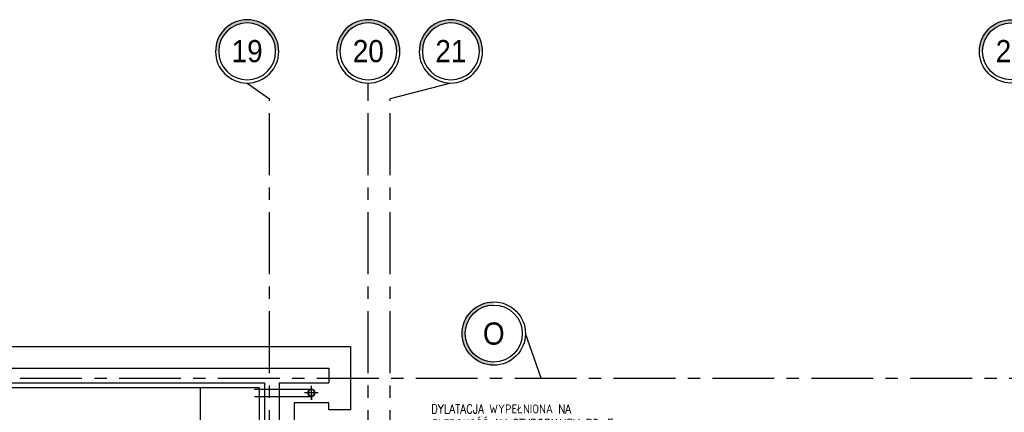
# Model space of a CAD drawing. Extents: x 41755 to 123924, y -112333 to 86187.
# Tile 251 of 256: x 105108 to 106104, y -5295 to -4899. Entities that reach past the tile are written whole.
import ezdxf
from ezdxf.enums import TextEntityAlignment as Align

# ---------------------------------------------------------------- set-up
doc = ezdxf.new("R2010")
doc.units = 0
doc.header["$LTSCALE"] = 50
doc.linetypes.add('CENTER', pattern=[2, 1.25, -0.25, 0.25, -0.25])
doc.linetypes.add('DASHDOT2', pattern=[12.7, 6.35, -3.175, 0, -3.175])
doc.layers.get('0').update_dxf_attribs({"color": 101, "linetype": 'CONTINUOUS'})
for name, color, linetype in [('Os-osie glowne', 1, 'CENTER'), ('Os-osie-opis', 16, 'CONTINUOUS'), ('Sch-opis', 51, 'CONTINUOUS'), ('W-idok', 8, 'CONTINUOUS')]:
    doc.layers.add(name, color=color, linetype=linetype)
doc.styles.add('dwg_opis duży', font='ARIAL.TTF', dxfattribs={"width": 0.9})
doc.styles.add('ROMANS', font='romans', dxfattribs={"width": 0.85})

# ---------------------------------------------------------------- blocks, each defined once
blk = doc.blocks.new('_gkjgskfjgkdfh')
at = {"linetype": 'DASHDOT2', "ltscale": 0.5}
for points in [[(-6.96, 0), (7, 0)], [(0, -6.98), (0, 6.98)], [(0, 0.01), (0, -6.98)]]:
    blk.add_lwpolyline(points, dxfattribs=at)
at = {"ltscale": 2}
for radius in [3.75, 3.25]:
    blk.add_circle((0.02, 0), radius, dxfattribs=at)
blk = doc.blocks.new('_opis_osi_liczbowy')
blk.add_hatch(color=256).paths.add_polyline_path([(32, 32), (32, 28.8, -1), (32, -28.8), (32, -32, 1)])
for radius in [32, 28.8]:
    blk.add_circle((32, 0), radius)
at = {"style": 'dwg_opis duży', "width": 0.9}
blk.add_attdef('AXNAMEH', text='', height=22.4, rotation=90, dxfattribs=at).set_placement((32, 0), align=Align.MIDDLE_CENTER)
blk = doc.blocks.new('_opis_osi')
blk.add_hatch(color=256).paths.add_polyline_path([(32, -32), (28.8, -32, -1), (-28.8, -32), (-32, -32, 1)])
for radius in [32, 28.8]:
    blk.add_circle((0, -32), radius)
at = {"style": 'dwg_opis duży', "width": 0.9}
blk.add_attdef('AXNAMEV', text='', height=22.4, rotation=90, dxfattribs=at).set_placement((0, -32), align=Align.MIDDLE_CENTER)

msp = doc.modelspace()

# ---------------------------------------------------------------- linework, layer by layer
at = {"layer": 'Os-osie glowne'}
for points in [[(105360.966, -10955.641), (105360.966, -4978.641)], [(105460.966, -10955.641), (105460.966, -4978.641)], [(105482.966, -10955.641), (105482.966, -4978.641)], [(99508.966, -5260.641), (111775.966, -5260.641)]]:
    msp.add_lwpolyline(points, dxfattribs=at)
at = {"layer": 'Os-osie-opis'}
for points in [[(105338.466, -4962.641), (105360.966, -4978.641)], [(105460.966, -4978.641), (105460.966, -4962.641)], [(105544.466, -4962.641), (105482.966, -4978.641)], [(105635.84, -5260.641), (105619.84, -5215.689)]]:
    msp.add_lwpolyline(points, dxfattribs=at)
at = {"layer": 'W-idok'}
for p, q in [((104947.966, -5250.641), (105420.966, -5250.641)), ((105370.966, -5265.641), (105420.966, -5265.641)), ((105370.966, -5265.641), (105370.966, -5370.641))]:
    msp.add_line(p, q, dxfattribs=at)
for points in [[(104925.966, -5228.641), (105442.966, -5228.641), (105442.966, -5292.641), (105420.966, -5292.641), (105420.966, -5285.641), (105420.966, -5285.641), (105385.966, -5285.641), (105385.966, -5370.641)], [(105420.966, -5250.641), (105420.966, -5265.641)], [(104962.966, -5265.641), (105355.966, -5265.641), (105355.966, -5370.641)], [(105350.966, -5370.641), (105350.966, -5270.641), (104967.966, -5270.641)], [(105345.988, -5271.89), (105403.466, -5271.89)], [(105345.988, -5279.39), (105403.466, -5279.39)]]:
    msp.add_lwpolyline(points, dxfattribs=at)
msp.add_lwpolyline([(105350.966, -5270.641), (105290.966, -5270.641), (105290.966, -5330.641), (105350.966, -5330.641)], close=True, dxfattribs=at)

# ---------------------------------------------------------------- block references
at = {"layer": 'Os-osie-opis'}
ref = msp.add_blockref('_opis_osi_liczbowy', (105338.466, -4962.641), dxfattribs=dict(at, xscale=-1, rotation=270))
ref.add_attrib('AXNAMEH', '19', dxfattribs={"layer": '0', "height": 22.4, "style": 'dwg_opis duży', "width": 0.9}).set_placement((105338.466, -4930.351), align=Align.MIDDLE_CENTER)
ref = msp.add_blockref('_opis_osi_liczbowy', (105460.966, -4962.641), dxfattribs=dict(at, xscale=-1, rotation=270))
ref.add_attrib('AXNAMEH', '20', dxfattribs={"layer": '0', "height": 22.4, "style": 'dwg_opis duży', "width": 0.9}).set_placement((105460.966, -4930.351), align=Align.MIDDLE_CENTER)
ref = msp.add_blockref('_opis_osi_liczbowy', (105544.466, -4962.641), dxfattribs=dict(at, xscale=-1, rotation=270))
ref.add_attrib('AXNAMEH', '21', dxfattribs={"layer": '0', "height": 22.4, "style": 'dwg_opis duży', "width": 0.9}).set_placement((105544.466, -4930.351), align=Align.MIDDLE_CENTER)
ref = msp.add_blockref('_opis_osi_liczbowy', (106110.966, -4962.641), dxfattribs=dict(at, rotation=89.99999999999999))
ref.add_attrib('AXNAMEH', '22', dxfattribs={"layer": '0', "height": 22.4, "style": 'dwg_opis duży', "width": 0.9}).set_placement((106111.076, -4930.351), align=Align.MIDDLE_CENTER)
at = {"layer": 'Os-osie-opis', "rotation": 270}
msp.add_blockref('_opis_osi', (105619.84, -5215.689), dxfattribs=at).add_auto_attribs({'AXNAMEV': 'O'})
at = {"layer": 'W-idok', "xscale": -1}
msp.add_blockref('_gkjgskfjgkdfh', (105403.466, -5275.641), dxfattribs=at)

# ---------------------------------------------------------------- texts
at = {"layer": 'Sch-opis', "insert": (105524.493, -5287.325), "char_height": 9, "width": 203.76147, "attachment_point": 1, "style": 'ROMANS'}
msp.add_mtext('DYLATACJA WYPEŁNIONA NA GŁĘBOKOŚĆ 1M STYROPIANEM PS-E FS20', dxfattribs=at)

doc.saveas('drawing.dxf')
